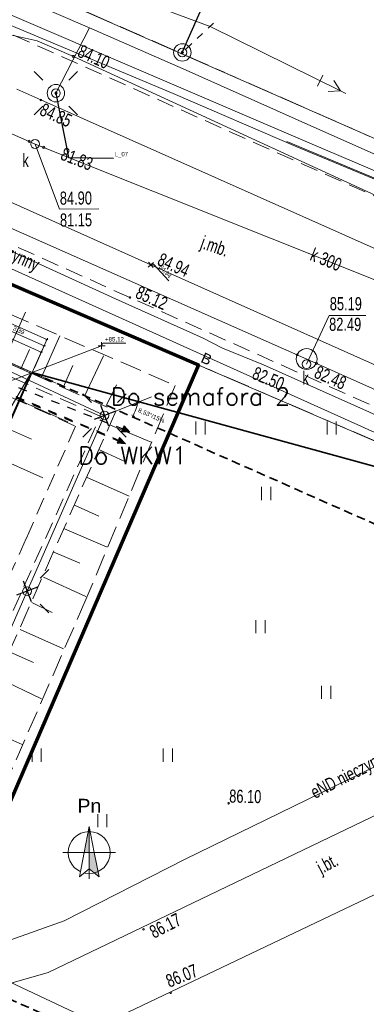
# Model space of a CAD drawing. Header units: metres. Extents: x -1013 to 1493500, y -5789517 to 1032.
# Tile 40 of 66: x 25 to 45, y -25 to 31. Entities that reach past the tile are written whole.
import ezdxf
from ezdxf.xclip import XClip

# ---------------------------------------------------------------- set-up
doc = ezdxf.new("R2010")
doc.units = ezdxf.units.M
doc.header["$MEASUREMENT"] = 0
doc.header["$XCLIPFRAME"] = 0
doc.set_wipeout_variables(frame=1)
for name, pattern in [('2_BUBZ02', [1.75, 1.25, -0.5]), ('2_KTCR02', [1.5, 1, -0.5]), ('2_KTJZ01', [2, 1.5, -0.5]), ('GUK', [2, 1.5, -0.5]), ('GUZ', [1, 0.5, -0.5]), ('Kropki i Kreski', [0.72, 0.36, -0.18, 0, -0.18]), ('Przerywana długa', [0.78, 0.5, -0.28]), ('Wipeout_Contour', [1, 0, -1])]:
    doc.linetypes.add(name, pattern=pattern)
for name, color, linetype, lineweight in [('130-Z Teren1', 7, 'Continuous', 13), ('130-Z Teren94', 9, 'Continuous', 13), ('450-K Belki21', 37, 'Continuous', 5), ('450-K Belki69', 41, 'Continuous', 13), ('703-L Płaszczyzny podejścia 2D3', 152, 'Continuous', 30), ('703-L Płaszczyzny podejścia 2D38', 171, 'Continuous', 35), ('708-L Opisy_ numeracja obiektów85', 1, 'Continuous', 25), ('709-L Rzędne terenu25', 5, 'Continuous', 13), ('709-L Rzędne terenu85', 1, 'Continuous', 25), ('711-L Wymiary opisy1', 7, 'Continuous', 13), ('711-L Wymiary opisy85', 1, 'Continuous', 25), ('714-L Wymiary opisy dla 1_1001', 7, 'Continuous', 13), ('718-L Elementy do rozbiórki85', 1, 'Continuous', 25), ('722-L Obiekty_Latarnie_ słupy_ anteny1', 7, 'Continuous', 13), ('722-L Obiekty_Latarnie_ słupy_ anteny21', 37, 'Continuous', 5), ('798-L Zakres inwestycji9', 142, 'Continuous', 70), ('810-G Ogólne2', 4, 'Continuous', 20), ('ex_02_DXF_MZ_500_4_BUBZ_D_L_17', 9, 'Continuous', 18), ('ex_02_DXF_MZ_500_4_Dzialki7', 9, 'Continuous', 18), ('ex_02_DXF_MZ_500_4_K1_BDOT_T_117', 9, 'Continuous', 18), ('ex_02_DXF_MZ_500_4_Kontury3', 9, 'Continuous', 18), ('ex_02_DXF_MZ_500_4_KTCR_D_L_17', 9, 'Continuous', 18), ('ex_02_DXF_MZ_500_4_KTCR_L_17', 9, 'Continuous', 18), ('ex_02_DXF_MZ_500_4_KTJZ_E_T_07', 9, 'Continuous', 18), ('ex_02_DXF_MZ_500_4_KTJZ_L_07', 9, 'Continuous', 18), ('ex_02_DXF_MZ_500_4_KTKR_L_07', 9, 'Continuous', 18), ('ex_02_DXF_MZ_500_4_RTPW_T_17', 9, 'Continuous', 18), ('ex_02_DXF_MZ_500_4_SUBK_L_034', 9, 'Continuous', 18), ('ex_02_DXF_MZ_500_4_SUPE_D_L_31', 9, 'Continuous', 18), ('ex_02_DXF_MZ_500_4_SUPE_D_T_27', 9, 'Continuous', 18), ('ex_02_DXF_MZ_500_4_SUPE_E_T_31', 9, 'Continuous', 18), ('ex_02_DXF_MZ_500_4_SUPG_L_252', 9, 'Continuous', 18), ('ex_02_DXF_MZ_500_4_SUPK_D_L_434', 9, 'Continuous', 18), ('ex_02_DXF_MZ_500_4_SUPK_E_T_434', 9, 'Continuous', 18), ('ex_02_DXF_MZ_500_4_SUPK_L_434', 9, 'Continuous', 18), ('ex_02_DXF_MZ_500_4_SUPT_D_L_030', 9, 'Continuous', 18), ('ex_02_DXF_MZ_500_4_SUPW_D_L_05', 9, 'Continuous', 18), ('ex_02_DXF_MZ_500_4_SUPW_L_05', 9, 'Continuous', 18), ('ex_02_DXF_MZ_500_4_SUSM_D_L_47', 9, 'Continuous', 18), ('ex_02_DXF_MZ_500_4_SUSM_D_T_07', 9, 'Continuous', 18), ('ex_02_DXF_MZ_500_4_SUSM_D_T_37', 9, 'Continuous', 18), ('ex_02_DXF_MZ_500_4_SUTG_T_052', 9, 'Continuous', 18), ('ex_02_DXF_MZ_500_4_SUTK_T_034', 9, 'Continuous', 18), ('ex_02_DXF_MZ_500_4_SUUK_D_T_234', 9, 'Continuous', 18), ('ex_02_DXF_MZ_500_4_SUUK_E_T_934', 9, 'Continuous', 18), ('ex_02_DXF_MZ_500_4_SUUK_T_234', 9, 'Continuous', 18), ('ex_02_DXF_MZ_500_4_Uzytki3', 9, 'Continuous', 18)]:
    doc.layers.add(name, color=color, linetype=linetype, lineweight=lineweight)
for name, color, linetype in [('700-L Mapa 1_100 dwg', 7, 'Continuous'), ('711-L Wymiary opisy', 7, 'Continuous'), ('714-L Wymiary opisy dla 1_100', 7, 'Continuous'), ('EL-INST_EL', 1, 'GUZ'), ('EL-INST_TEL', 6, 'GUZ'), ('EL-OPIS', 7, 'Continuous'), ('EL-SCHEM', 7, 'Continuous')]:
    doc.layers.add(name, color=color, linetype=linetype)
doc.layers.get('700-L Mapa 1_100 dwg').off()
doc.styles.add('STYL_AUTOMATYCZNY_1', font='Arial.ttf')
doc.styles.add('STYL_AUTOMATYCZNY_2', font='Arial.ttf')
doc.styles.add('STYL_AUTOMATYCZNY_3', font='Arial Narrow.ttf')
doc.styles.add('STYL_AUTOMATYCZNY_4', font='Arial.ttf', dxfattribs={"width": 0.7})
doc.linetypes.add('Linia z krzyżyków', pattern='A,0,[1,88_A.L.03 Sytuacja 1_1001.Shx,S=0.015873,R=0,X=0,Y=0],-2,0', length=2)
doc.dimstyles.new('STYL_AUTOMATYCZNY__1', dxfattribs={"dimtxt": 0.25, "dimasz": 0.095, "dimexe": 0.18, "dimexo": 0.3, "dimgap": 0, "dimtad": 1, "dimzin": 0, "dimdsep": 46, "dimtxsty": 'STYL_AUTOMATYCZNY_2', "dimblk": 'ARROWHEAD_2', "dimblk1": 'ARROWHEAD_2', "dimblk2": 'ARROWHEAD_2', "dimcen": 0.09, "dimclrd": 7, "dimclre": 7, "dimclrt": 1, "dimazin": 0, "dimtfac": 1, "dimtdec": 4, "dimtmove": 0, "dimatfit": 3, "dimfxl": 1, "dimtolj": 1, "dimtzin": 0, "dimarcsym": 0})
doc.dimstyles.new('STYL_AUTOMATYCZNY__3', dxfattribs={"dimtxt": 0.25, "dimasz": 0.183575, "dimexe": 0.18, "dimexo": 0.04, "dimgap": 0, "dimtad": 1, "dimzin": 0, "dimdsep": 46, "dimtxsty": 'STYL_AUTOMATYCZNY_2', "dimblk": 'ARROWHEAD_8', "dimblk1": 'ARROWHEAD_8', "dimblk2": 'ARROWHEAD_8', "dimcen": 0.09, "dimclrd": 7, "dimclre": 7, "dimclrt": 7, "dimazin": 0, "dimtfac": 1, "dimtdec": 4, "dimtmove": 2, "dimatfit": 3, "dimfxl": 1, "dimtolj": 1, "dimtzin": 0, "dimarcsym": 0})
doc.dimstyles.new('STYL_AUTOMATYCZNY__4', dxfattribs={"dimtxt": 0.18, "dimasz": 0.0912, "dimexe": 0.18, "dimexo": 0.0625, "dimgap": 0, "dimtad": 0, "dimtih": 1, "dimtoh": 1, "dimdec": 4, "dimzin": 0, "dimdsep": 46, "dimcen": 0.09, "dimadec": 0, "dimazin": 0, "dimtfac": 1, "dimtdec": 4, "dimtmove": 0, "dimatfit": 3, "dimldrblk": 'ARROWHEAD_7', "dimfxl": 1, "dimtolj": 1, "dimtzin": 0, "dimarcsym": 0})

# ---------------------------------------------------------------- blocks, each defined once
blk = doc.blocks.new('*D5')
at = {"layer": '711-L Wymiary opisy1', "color": 7, "linetype": 'Continuous', "lineweight": 13, "transparency": 16777216}
for p, q in [((-4.674, 24.638), (-3.921, 26.336)), ((-3.901, 26.293), (-4.018, 26.208)), ((-4.015, 26.275), (-3.959, 26.25)), ((-3.959, 26.25), (26.485, 12.759)), ((25.771, 11.146), (26.523, 12.845)), ((26.427, 12.717), (26.544, 12.802)), ((26.485, 12.759), (26.541, 12.735))]:
    blk.add_line(p, q, dxfattribs=at)
at = {"layer": '711-L Wymiary opisy85', "color": 1, "lineweight": 25, "transparency": 16777216, "insert": (10.891, 19.724), "char_height": 0.25, "attachment_point": 7, "rotation": 336.1008, "style": 'STYL_AUTOMATYCZNY_2'}
blk.add_mtext('\\A1;{\\pql;\\fArial|b0|i0|c238|p0;\\W1.000000;33,30}', dxfattribs=at)
blk = doc.blocks.new('ARROWHEAD_2')
at = {"color": 0, "linetype": 'Continuous', "lineweight": 0}
for p, q in [((0, 0), (-1, 0)), ((-0.38, -0.66), (0.38, 0.66))]:
    blk.add_line(p, q, dxfattribs=at)
blk = doc.blocks.new('*D8')
at = {"layer": '711-L Wymiary opisy1', "color": 7, "linetype": 'Continuous', "lineweight": 13, "transparency": 16777216}
for p, q in [((-4.12, 25.888), (-1.02, 24.515)), ((-2.948, 20.165), (-0.982, 24.601)), ((-0.962, 24.557), (-1.079, 24.472)), ((-1.02, 24.515), (23.226, 13.771)), ((21.298, 9.421), (23.264, 13.857)), ((23.284, 13.813), (23.168, 13.728)), ((23.226, 13.771), (26.325, 12.398))]:
    blk.add_line(p, q, dxfattribs=at)
at = {"layer": '711-L Wymiary opisy85', "color": 1, "lineweight": 25, "transparency": 16777216, "insert": (10.731, 19.362), "char_height": 0.25, "attachment_point": 7, "rotation": 336.1008, "style": 'STYL_AUTOMATYCZNY_2'}
blk.add_mtext('\\A1;{\\pql;\\fArial|b0|i0|c238|p0;\\W1.000000;26,52}', dxfattribs=at)
blk = doc.blocks.new('*D9')
at = {"layer": '711-L Wymiary opisy1', "color": 7, "linetype": 'Continuous', "lineweight": 13, "transparency": 16777216}
for p, q in [((23.284, 13.813), (23.168, 13.728)), ((23.226, 13.771), (26.325, 12.398)), ((25.771, 11.146), (26.363, 12.483)), ((26.267, 12.355), (26.383, 12.44)), ((26.325, 12.398), (26.381, 12.373))]:
    blk.add_line(p, q, dxfattribs=at)
at = {"layer": '711-L Wymiary opisy85', "color": 1, "lineweight": 25, "transparency": 16777216, "insert": (24.491, 13.265), "char_height": 0.25, "attachment_point": 7, "rotation": 336.1008, "style": 'STYL_AUTOMATYCZNY_2'}
blk.add_mtext('\\A1;{\\pql;\\fArial|b0|i0|c238|p0;\\W1.000000;3,39}', dxfattribs=at)
blk = doc.blocks.new('*D11')
at = {"layer": '711-L Wymiary opisy1', "color": 7, "linetype": 'Continuous', "lineweight": 13, "transparency": 16777216}
for p, q in [((-4.28, 25.527), (4.085, 21.82)), ((-0.015, 12.565), (4.123, 21.905)), ((4.144, 21.862), (4.027, 21.777)), ((4.085, 21.82), (17.799, 15.743)), ((13.698, 6.488), (17.837, 15.828)), ((17.858, 15.785), (17.741, 15.7)), ((17.799, 15.743), (26.165, 12.036))]:
    blk.add_line(p, q, dxfattribs=at)
at = {"layer": '711-L Wymiary opisy85', "color": 1, "lineweight": 25, "transparency": 16777216, "insert": (10.57, 19.001), "char_height": 0.25, "attachment_point": 7, "rotation": 336.1008, "style": 'STYL_AUTOMATYCZNY_2'}
blk.add_mtext('\\A1;{\\pql;\\fArial|b0|i0|c238|p0;\\W1.000000;15,00}', dxfattribs=at)
blk = doc.blocks.new('*D12')
at = {"layer": '711-L Wymiary opisy1', "color": 7, "linetype": 'Continuous', "lineweight": 13, "transparency": 16777216}
for p, q in [((17.858, 15.785), (17.741, 15.7)), ((17.799, 15.743), (26.165, 12.036)), ((25.771, 11.146), (26.203, 12.122)), ((26.107, 11.993), (26.223, 12.078)), ((26.165, 12.036), (26.221, 12.011))]:
    blk.add_line(p, q, dxfattribs=at)
at = {"layer": '711-L Wymiary opisy85', "color": 1, "lineweight": 25, "transparency": 16777216, "insert": (21.697, 14.07), "char_height": 0.25, "attachment_point": 7, "rotation": 336.1008, "style": 'STYL_AUTOMATYCZNY_2'}
blk.add_mtext('\\A1;{\\pql;\\fArial|b0|i0|c238|p0;\\W1.000000;9,15}', dxfattribs=at)
blk = doc.blocks.new('*D62')
at = {"layer": '711-L Wymiary opisy1', "color": 7, "linetype": 'Continuous', "lineweight": 13, "transparency": 16777216}
for p, q in [((31.701, 9.209), (31.582, 9.143)), ((31.701, 9.209), (31.767, 9.09)), ((31.387, 8.33), (31.337, 8.457)), ((31.387, 8.33), (31.514, 8.38))]:
    blk.add_line(p, q, dxfattribs=at)
blk.add_arc((25.649, 10.872), 6.276, 336.1008, 344.6316, dxfattribs=at)
at = {"layer": '711-L Wymiary opisy1', "color": 7, "lineweight": 13, "transparency": 16777216, "insert": (31.654, 8.581), "char_height": 0.25, "attachment_point": 7, "rotation": 336.1008, "style": 'STYL_AUTOMATYCZNY_2'}
blk.add_mtext('\\A1;{\\pql;\\fArial|b0|i0|c238|p0;\\W1.000000;8,53°/15%}', dxfattribs=at)
blk = doc.blocks.new('ARROWHEAD_8')
at = {"color": 0, "linetype": 'Continuous', "lineweight": 0}
blk.add_line((0, 0), (-1, 0), dxfattribs=at)
at = {"color": 0, "linetype": 'Continuous', "lineweight": 0, "flags": 128}
blk.add_lwpolyline([(-0.525, 0.525), (0, 0), (-0.525, -0.525)], dxfattribs=at)
blk = doc.blocks.new('*D63')
at = {"layer": '711-L Wymiary opisy1', "color": 7, "linetype": 'Continuous', "lineweight": 13, "transparency": 16777216}
for p, q in [((18.152, -22.228), (18.025, -22.277)), ((18.152, -22.228), (18.201, -22.356)), ((17.692, -23.088), (17.661, -22.955)), ((17.692, -23.088), (17.825, -23.057))]:
    blk.add_line(p, q, dxfattribs=at)
blk.add_arc((12.159, -19.572), 6.556, 327.57, 336.1008, dxfattribs=at)
at = {"layer": '711-L Wymiary opisy1', "color": 7, "lineweight": 13, "transparency": 16777216, "insert": (18.03, -22.8), "char_height": 0.25, "attachment_point": 7, "rotation": 336.1008, "style": 'STYL_AUTOMATYCZNY_2'}
blk.add_mtext('\\A1;{\\pql;\\fArial|b0|i0|c238|p0;\\W1.000000;8,53°/15%}', dxfattribs=at)
blk = doc.blocks.new('ARROWHEAD_7')
at = {"color": 0, "linetype": 'Continuous', "lineweight": 0}
for p, q in [((0, 0), (-1, 0)), ((-0.25, 0), (0.25, 0)), ((0, -0.25), (0, 0.25))]:
    blk.add_line(p, q, dxfattribs=at)
blk.add_circle((0, 0), 0.25, dxfattribs=at)
blk = doc.blocks.new('Rysunek_1_4', base_point=(-51.91, -72.413))
at = {"layer": 'ex_02_DXF_MZ_500_4_BUBZ_D_L_17', "color": 9, "linetype": '2_BUBZ02', "lineweight": 18}
for p, q in [((-9.558, 26.527), (30.427, 8.666)), ((24.282, 14.249), (33.818, 10.129)), ((33.818, 10.129), (28.715, -2.118)), ((30.427, 8.666), (17.782, -19.93)), ((28.715, -2.118), (20.448, -21.102))]:
    blk.add_line(p, q, dxfattribs=at)
at = {"layer": 'ex_02_DXF_MZ_500_4_BUBZ_D_L_17', "color": 9, "linetype": 'Continuous', "lineweight": 18}
for p, q in [((26.175, 10.6), (27.232, 12.975)), ((25.013, 11.12), (25.5, 12.196)), ((28.636, 9.51), (29.71, 11.834)), ((27.406, 10.012), (27.976, 11.277)), ((29.866, 8.956), (30.471, 10.17)), ((30.427, 8.666), (32.469, 9.486)), ((30.113, 7.868), (32.436, 6.879)), ((29.458, 6.466), (30.945, 5.778)), ((28.754, 4.877), (31.18, 3.804)), ((28.066, 3.288), (29.451, 2.65)), ((27.497, 1.938), (29.923, 0.882)), ((26.842, 0.622), (28.362, -0.032)), ((26.29, -0.83), (28.716, -1.937)), ((25.618, -2.283), (26.781, -2.854)), ((24.965, -3.821), (27.426, -4.945)), ((24.378, -5.136), (25.728, -5.723)), ((23.707, -6.606), (26.185, -7.798)), ((22.55, -9.272), (25.062, -10.413))]:
    blk.add_line(p, q, dxfattribs=at)
at = {"layer": 'ex_02_DXF_MZ_500_4_Dzialki7', "color": 9, "linetype": 'Continuous', "lineweight": 18}
for p, q in [((-42.33, 44.713), (161.19, -43.067)), ((118.532, -7.999), (16.017, 37.104))]:
    blk.add_line(p, q, dxfattribs=at)
at = {"layer": 'ex_02_DXF_MZ_500_4_K1_BDOT_T_117', "color": 9, "linetype": 'Continuous', "lineweight": 18}
for p, q in [((34.998, 7.322), (34.998, 8.072)), ((35.523, 7.322), (35.523, 8.072)), ((42.498, 7.322), (42.498, 8.072)), ((43.023, 7.322), (43.023, 8.072)), ((38.748, 3.572), (38.748, 4.322)), ((39.273, 3.572), (39.273, 4.322)), ((38.428, -4.044), (38.428, -3.294)), ((38.953, -4.044), (38.953, -3.294)), ((42.178, -7.794), (42.178, -7.044)), ((42.703, -7.794), (42.703, -7.044)), ((25.638, -11.392), (25.638, -10.642)), ((26.163, -11.392), (26.163, -10.642)), ((33.138, -11.392), (33.138, -10.642)), ((33.663, -11.392), (33.663, -10.642)), ((29.388, -15.142), (29.388, -14.392)), ((29.913, -15.142), (29.913, -14.392))]:
    blk.add_line(p, q, dxfattribs=at)
at = {"layer": 'ex_02_DXF_MZ_500_4_Kontury3', "color": 9, "linetype": 'GUK', "lineweight": 18}
for p, q in [((-42.331, 44.714), (102.61, -17.792)), ((16.02, 37.103), (62.51, 16.653))]:
    blk.add_line(p, q, dxfattribs=at)
at = {"layer": 'ex_02_DXF_MZ_500_4_KTCR_D_L_17', "color": 9, "linetype": '2_KTCR02', "lineweight": 18}
for p, q in [((5.263, 18.08), (28.122, 7.801)), ((29.535, 8.383), (20.622, 12.273)), ((23.336, -5.479), (29.535, 8.383)), ((28.122, 7.801), (25.305, 1.376)), ((25.305, 1.376), (20.635, -8.933))]:
    blk.add_line(p, q, dxfattribs=at)
at = {"layer": 'ex_02_DXF_MZ_500_4_KTCR_L_17', "color": 9, "linetype": '2_KTCR02', "lineweight": 18}
for p, q in [((31.23, 15.163), (-19.02, 37.653)), ((111.77, -8.787), (9.37, 36.973)), ((62.71, 1.113), (31.23, 15.163))]:
    blk.add_line(p, q, dxfattribs=at)
at = {"layer": 'ex_02_DXF_MZ_500_4_KTJZ_L_07', "color": 9, "linetype": '2_KTJZ01', "lineweight": 18}
blk.add_line((26.14, 26.463), (19.78, 29.313), dxfattribs=at)
at = {"layer": 'ex_02_DXF_MZ_500_4_KTKR_L_07', "color": 9, "linetype": 'Continuous', "lineweight": 18}
for p, q in [((32.42, 17.033), (-15.26, 38.363)), ((106.54, -9.377), (26.14, 26.463)), ((63.79, 3.003), (32.42, 17.033)), ((26.55, -23.457), (62.19, -6.317)), ((24.2, -29.027), (62.95, -10.507)), ((26.55, -23.457), (21.67, -24.857))]:
    blk.add_line(p, q, dxfattribs=at)
at = {"layer": 'ex_02_DXF_MZ_500_4_RTPW_T_17', "color": 9, "linetype": 'Continuous', "lineweight": 18}
for centre in [(26.14, 26.463), (32.42, 17.033), (31.23, 15.163), (36.866, -13.774), (32.007, -20.979), (33.552, -24.618)]:
    blk.add_circle(centre, 0.045, dxfattribs=at)
at = {"layer": 'ex_02_DXF_MZ_500_4_SUBK_L_034', "color": 9, "linetype": 'Continuous', "lineweight": 18}
blk.add_circle((41.33, 11.643), 0.595, dxfattribs=at)
at = {"layer": 'ex_02_DXF_MZ_500_4_SUPE_D_L_31', "color": 9, "linetype": 'Continuous', "lineweight": 18}
for p, q in [((23.166, 33.074), (28.924, 30.594)), ((28.924, 30.594), (27, 26.85)), ((28.924, 30.594), (34.281, 28.252)), ((34.281, 28.252), (41.745, 24.914)), ((41.745, 24.914), (48.156, 22.039)), ((30.403, 15.083), (18.012, 20.757)), ((35.419, 12.838), (30.403, 15.083)), ((19.907, 13.029), (29.78, 8.418)), ((36.523, 12.266), (35.419, 12.838)), ((38.87, 11.312), (36.523, 12.266)), ((48.842, 6.852), (38.87, 11.312)), ((29.78, 8.418), (25.35, -1.644)), ((25.35, -1.644), (21.059, -11.415)), ((45.99, -11.3), (34.379, -16.962)), ((34.379, -16.962), (27.463, -20.491)), ((27.463, -20.491), (24.161, -21.684))]:
    blk.add_line(p, q, dxfattribs=at)
at = {"layer": 'ex_02_DXF_MZ_500_4_SUPE_D_T_27', "color": 9, "linetype": 'Continuous', "lineweight": 18}
for p, q in [((35.824, 30.673), (28.034, 33.554)), ((35.824, 30.673), (43.266, 26.984)), ((42.251, 27.877), (41.94, 27.25)), ((42.878, 27.567), (43.266, 26.984)), ((42.567, 26.939), (43.266, 26.984)), ((43.266, 26.984), (43.574, 26.831))]:
    blk.add_line(p, q, dxfattribs=at)
at = {"layer": 'ex_02_DXF_MZ_500_4_SUPG_L_252', "color": 9, "linetype": 'Continuous', "lineweight": 18}
for p, q in [((25.93, 29.853), (20.98, 30.953)), ((28, 28.953), (25.93, 29.853)), ((47.04, 20.193), (28, 28.953))]:
    blk.add_line(p, q, dxfattribs=at)
at = {"layer": 'ex_02_DXF_MZ_500_4_SUPK_D_L_434', "color": 9, "linetype": 'Continuous', "lineweight": 18}
for p, q in [((7.643, 31.885), (25.81, 23.943)), ((25.81, 23.943), (68.023, 7.027))]:
    blk.add_line(p, q, dxfattribs=at)
at = {"layer": 'ex_02_DXF_MZ_500_4_SUPK_L_434', "color": 9, "linetype": 'Continuous', "lineweight": 18}
for p, q in [((41.33, 11.643), (7.52, 26.613)), ((92.33, -11.167), (41.33, 11.643))]:
    blk.add_line(p, q, dxfattribs=at)
at = {"layer": 'ex_02_DXF_MZ_500_4_SUPT_D_L_030', "color": 9, "linetype": 'Continuous', "lineweight": 18}
for p, q in [((41.371, 24.051), (18.861, 33.704)), ((24.352, 30.752), (33.691, 26.837)), ((33.691, 26.837), (40.773, 23.777)), ((48.646, 20.552), (40.191, 24.083)), ((40.773, 23.777), (51.736, 19.214)), ((41.371, 24.051), (55.775, 17.922))]:
    blk.add_line(p, q, dxfattribs=at)
at = {"layer": 'ex_02_DXF_MZ_500_4_SUPW_D_L_05', "color": 9, "linetype": 'Continuous', "lineweight": 18}
blk.add_line((35.565, -29.255), (15.788, -19.973), dxfattribs=at)
at = {"layer": 'ex_02_DXF_MZ_500_4_SUPW_L_05', "color": 9, "linetype": 'Continuous', "lineweight": 18}
blk.add_line((17.18, 20.073), (56.56, 2.333), dxfattribs=at)
at = {"layer": 'ex_02_DXF_MZ_500_4_SUSM_D_L_47', "color": 9, "linetype": 'Continuous', "lineweight": 18}
for p, q in [((35.693, 30.562), (36, 30.851)), ((35.078, 29.984), (35.386, 30.273)), ((34.406, 29.353), (34.771, 29.695))]:
    blk.add_line(p, q, dxfattribs=at)
blk.add_circle((34.224, 29.181), 0.25, dxfattribs=at)
at = {"layer": 'ex_02_DXF_MZ_500_4_SUSM_D_T_07', "color": 9, "linetype": 'Continuous', "lineweight": 18}
for p, q in [((26.258, 27.593), (25.763, 28.088)), ((27.743, 27.593), (28.238, 28.088)), ((26.258, 26.108), (25.763, 25.613)), ((27.743, 26.108), (28.238, 25.613)), ((29.037, 9.161), (28.542, 9.656)), ((30.522, 9.161), (31.017, 9.656)), ((29.037, 7.676), (28.542, 7.181)), ((30.522, 7.676), (31.017, 7.181)), ((26.093, -0.901), (26.588, -0.406)), ((26.093, -2.386), (26.588, -2.881))]:
    blk.add_line(p, q, dxfattribs=at)
at = {"layer": 'ex_02_DXF_MZ_500_4_SUSM_D_T_37', "color": 9, "linetype": 'Continuous', "lineweight": 18}
for centre in [(34.224, 29.181), (27, 26.85), (29.78, 8.418), (25.35, -1.644)]:
    blk.add_circle(centre, 0.25, dxfattribs=at)
at = {"layer": 'ex_02_DXF_MZ_500_4_SUTG_T_052', "color": 9, "linetype": 'Continuous', "lineweight": 18}
blk.add_circle((28, 28.953), 0.0625, dxfattribs=at)
at = {"layer": 'ex_02_DXF_MZ_500_4_SUTK_T_034', "color": 9, "linetype": 'Continuous', "lineweight": 18}
for p, q in [((25.81, 23.943), (27.197, 20.221)), ((27.197, 20.221), (29.449, 20.237)), ((41.32, 11.343), (42.62, 14.142)), ((42.62, 14.142), (44.71, 14.142))]:
    blk.add_line(p, q, dxfattribs=at)
for centre in [(25.472, 24.091), (26.295, 23.749), (40.786, 11.884), (41.887, 11.401)]:
    blk.add_circle(centre, 0.0625, dxfattribs=at)
at = {"layer": 'ex_02_DXF_MZ_500_4_SUUK_D_T_234', "color": 9, "linetype": 'Continuous', "lineweight": 18}
blk.add_circle((25.81, 23.943), 0.25, dxfattribs=at)
at = {"layer": 'ex_02_DXF_MZ_500_4_SUUK_T_234', "color": 9, "linetype": 'Continuous', "lineweight": 18}
blk.add_circle((41.32, 11.343), 0.25, dxfattribs=at)
at = {"layer": 'ex_02_DXF_MZ_500_4_Uzytki3', "color": 9, "linetype": 'GUZ', "lineweight": 18}
for p, q in [((-42.331, 44.714), (102.61, -17.792)), ((16.017, 37.104), (62.515, 16.649))]:
    blk.add_line(p, q, dxfattribs=at)
at = {"layer": 'ex_02_DXF_MZ_500_4_KTJZ_E_T_07', "color": 9, "linetype": 'Continuous', "lineweight": 18, "char_height": 0.75, "attachment_point": 4, "style": 'STYL_AUTOMATYCZNY_4'}
for s, insert, rotation in [('\\A1;{\\pql;\\fArial|b0|i0|c238|p0;\\W0.700000;j.mb.}', (35.295, 18.253), 340.9003), ('\\A1;{\\pql;\\fArial|b0|i0|c238|p0;\\W0.700000;j.bt.}', (42.042, -17.603), 27.8973)]:
    blk.add_mtext(s, dxfattribs=dict(at, insert=insert, rotation=rotation))
at = {"layer": 'ex_02_DXF_MZ_500_4_RTPW_T_17', "color": 9, "linetype": 'Continuous', "lineweight": 18, "char_height": 0.75, "style": 'STYL_AUTOMATYCZNY_4'}
for s, insert, attachment_point, rotation in [('\\A1;{\\pql;\\fArial|b0|i0|c238|p0;\\W0.700000;84.85}', (26.319, 26.315), 1, 335.889), ('\\A1;{\\pql;\\fArial|b0|i0|c238|p0;\\W0.700000;84.94}', (32.734, 17.051), 7, 335.6688), ('\\A1;{\\pql;\\fArial|b0|i0|c238|p0;\\W0.700000;85.12}', (31.481, 15.163), 7, 335.9313), ('\\A1;{\\pql;\\fArial|b0|i0|c238|p0;\\W0.700000;86.10}', (36.897, -13.744), 7, 358.953), ('\\A1;{\\pql;\\fArial|b0|i0|c238|p0;\\W0.700000;86.17}', (32.262, -20.858), 1, 27.081), ('\\A1;{\\pql;\\fArial|b0|i0|c238|p0;\\W0.700000;86.07}', (33.486, -24.338), 7, 21.9633)]:
    blk.add_mtext(s, dxfattribs=dict(at, insert=insert, attachment_point=attachment_point, rotation=rotation))
at = {"layer": 'ex_02_DXF_MZ_500_4_SUPE_E_T_31', "color": 9, "linetype": 'Continuous', "lineweight": 18, "char_height": 0.75, "attachment_point": 4, "style": 'STYL_AUTOMATYCZNY_4'}
for insert, rotation in [((21.444, 18.9), 335.9627), ((41.686, -13.296), 26.9733)]:
    blk.add_mtext('\\A1;{\\pql;\\fArial|b0|i0|c238|p0;\\W0.700000;eND nieczynny}', dxfattribs=dict(at, insert=insert, rotation=rotation))
at = {"layer": 'ex_02_DXF_MZ_500_4_SUPK_E_T_434', "color": 9, "linetype": 'Continuous', "lineweight": 18, "insert": (41.464, 17.309), "char_height": 0.75, "attachment_point": 7, "rotation": 338.022, "style": 'STYL_AUTOMATYCZNY_4'}
blk.add_mtext('\\A1;{\\pql;\\fArial|b0|i0|c238|p0;\\W0.700000;k 300}', dxfattribs=at)
at = {"layer": 'ex_02_DXF_MZ_500_4_SUTG_T_052', "color": 9, "linetype": 'Continuous', "lineweight": 18, "insert": (28.173, 28.961), "char_height": 0.75, "attachment_point": 7, "rotation": 335.6375, "style": 'STYL_AUTOMATYCZNY_4'}
blk.add_mtext('\\A1;{\\pql;\\fArial|b0|i0|c238|p0;\\W0.700000;84.10}', dxfattribs=at)
at = {"layer": 'ex_02_DXF_MZ_500_4_SUTK_T_034', "color": 9, "linetype": 'Continuous', "lineweight": 18, "char_height": 0.75, "style": 'STYL_AUTOMATYCZNY_4'}
for s, insert, attachment_point, rotation in [('\\A1;{\\pql;\\fArial|b0|i0|c238|p0;\\W0.700000;81.83}', (27.344, 23.421), 4, 338.5523), ('\\A1;{\\pql;\\fArial|b0|i0|c238|p0;\\W0.700000;84.90}', (27.22, 21.221), 1, 0.4031), ('\\A1;{\\pql;\\fArial|b0|i0|c238|p0;\\W0.700000;81.15}', (27.228, 19.971), 1, 0.4031), ('\\A1;{\\pql;\\fArial|b0|i0|c238|p0;\\W0.700000;82.50}', (38.444, 11.236), 1, 337.1263), ('\\A1;{\\pql;\\fArial|b0|i0|c238|p0;\\W0.700000;82.48}', (41.999, 11.295), 1, 336.2848)]:
    blk.add_mtext(s, dxfattribs=dict(at, insert=insert, attachment_point=attachment_point, rotation=rotation))
for s, insert, attachment_point in [('\\A1;{\\pql;\\fArial|b0|i0|c238|p0;\\W0.700000;85.19}', (42.65, 14.422), 7), ('\\A1;{\\pql;\\fArial|b0|i0|c238|p0;\\W0.700000;82.49}', (42.613, 14.006), 1)]:
    blk.add_mtext(s, dxfattribs=dict(at, insert=insert, attachment_point=attachment_point))
at = {"layer": 'ex_02_DXF_MZ_500_4_SUUK_E_T_934', "color": 9, "linetype": 'Continuous', "lineweight": 18, "char_height": 0.75, "attachment_point": 1, "style": 'STYL_AUTOMATYCZNY_4'}
for s, insert in [('\\A1;{\\pql;\\fArial|b0|i0|c238|p0;\\W0.700000;k }', (25.082, 23.385)), ('\\A1;{\\pql;\\fArial|b0|i0|c238|p0;\\W0.700000;k}', (41.088, 10.928))]:
    blk.add_mtext(s, dxfattribs=dict(at, insert=insert))

msp = doc.modelspace()

# ---------------------------------------------------------------- hatches: boundary and pattern name
at = {"layer": '714-L Wymiary opisy dla 1_1001', "linetype": 'Continuous', "lineweight": 13}
msp.add_hatch(color=7, dxfattribs=at).paths.add_polyline_path([(28.9006, -16.5915), (28.9006, -15.0915), (28.6091, -16.5915)])
at = {"layer": 'EL-SCHEM'}
h = msp.add_hatch(color=256, dxfattribs=at)
h.dxf.hatch_style = 1
h.paths.add_polyline_path([(31.2287, 7.4541), (30.8914, 7.812), (30.7495, 7.477)])
h = msp.add_hatch(color=256, dxfattribs=at)
h.dxf.hatch_style = 1
h.paths.add_polyline_path([(30.9767, 6.7975), (30.6394, 7.1554), (30.4974, 6.8204)])

# ---------------------------------------------------------------- linework, layer by layer
at = {"layer": '130-Z Teren1', "color": 7, "linetype": 'Continuous', "lineweight": 13, "flags": 128}
for points in [[(-3.0696, 19.8905), (-4.765, 24.2841), (25.5699, 10.8413), (21.1766, 9.1465)], [(10.4326, -15.0997), (12.128, -19.4933), (25.5699, 10.8413), (21.1766, 9.1465)]]:
    msp.add_lwpolyline(points, close=True, dxfattribs=at)
at = {"layer": '130-Z Teren1', "color": 7, "linetype": 'Continuous', "lineweight": 13}
for points in [[(24.047, 11.5825), (25.2624, 14.3253)], [(25.6493, 10.8724), (29.6075, 12.3998)], [(25.6493, 10.8724), (26.257, 12.2438)], [(25.6493, 10.8724), (27.0207, 10.2648)], [(24.9393, 9.2701), (27.6821, 8.0547)], [(24.2293, 7.6677), (25.6006, 7.06)], [(23.5192, 6.0654), (26.262, 4.85)]]:
    msp.add_lwpolyline(points, dxfattribs=at)
at = {"layer": '130-Z Teren94', "color": 9, "linetype": 'Continuous', "lineweight": 13}
msp.add_line((10.4326, -15.0997), (25.5699, 10.8413), dxfattribs=at)
at = {"layer": '450-K Belki21', "color": 37, "linetype": 'Continuous', "lineweight": 5}
for p, q in [((25.6491, 10.8719), (-4.7955, 24.3632)), ((25.5699, 10.8413), (-4.765, 24.2841)), ((12.128, -19.4932), (25.5699, 10.8413)), ((12.1585, -19.5724), (25.6491, 10.8719))]:
    msp.add_line(p, q, dxfattribs=at)
at = {"layer": '450-K Belki69', "color": 41, "linetype": 'Kropki i Kreski', "lineweight": 13}
for p, q in [((25.6491, 10.8719), (-4.7955, 24.3632)), ((12.1585, -19.5724), (25.6491, 10.8719))]:
    msp.add_line(p, q, dxfattribs=at)
at = {"layer": '703-L Płaszczyzny podejścia 2D38', "color": 171, "linetype": 'Przerywana długa', "lineweight": 35}
msp.add_line((12.1585, -19.5724), (367.8056, -177.1675), dxfattribs=at)
at = {"layer": '709-L Rzędne terenu25', "color": 5, "linetype": 'Continuous', "lineweight": 13}
for p, q in [((32.2721, 16.8986), (32.5684, 17.1672)), ((32.2859, 17.1811), (32.5546, 16.8847)), ((32.4203, 17.0329), (32.5818, 17.0781)), ((32.5818, 17.0781), (33.4605, 16.109)), ((29.4075, 12.3998), (29.8075, 12.3998)), ((29.6075, 12.1998), (29.6075, 12.5998)), ((29.6075, 12.3998), (29.6825, 12.5498)), ((29.6825, 12.5498), (30.9907, 12.5498))]:
    msp.add_line(p, q, dxfattribs=at)
at = {"layer": '714-L Wymiary opisy dla 1_1001', "color": 7, "linetype": 'Continuous', "lineweight": 13, "flags": 128}
msp.add_lwpolyline([(28.9006, -16.5915), (28.9006, -15.0915), (28.6091, -16.5915)], close=True, dxfattribs=at)
msp.add_lwpolyline([(30.1006, -16.5915, 1), (27.7006, -16.5915, 1)], format="xyb", close=True, dxfattribs=at)
at = {"layer": '718-L Elementy do rozbiórki85', "color": 1, "linetype": 'Continuous', "lineweight": 25}
for p, q in [((30.3736, 8.6473), (29.1862, 8.1891)), ((29.5508, 9.0119), (30.009, 7.8245)), ((25.1212, -1.0502), (25.5794, -2.2376)), ((25.944, -1.4148), (24.7565, -1.873))]:
    msp.add_line(p, q, dxfattribs=at)
at = {"layer": '722-L Obiekty_Latarnie_ słupy_ anteny1', "color": 7, "linetype": 'Continuous', "lineweight": 13, "flags": 128}
for points in [[(34.2243, 29.1106), (34.295, 29.1814), (34.2243, 29.2521), (34.1536, 29.1814)], [(27.0001, 26.7796), (27.0708, 26.8503), (27.0001, 26.921), (26.9294, 26.8503)]]:
    msp.add_lwpolyline(points, close=True, dxfattribs=at)
at = {"layer": '722-L Obiekty_Latarnie_ słupy_ anteny21', "color": 37, "linetype": 'Continuous', "lineweight": 5, "flags": 128}
for points in [[(34.7243, 29.1814, 1), (33.7243, 29.1814, 1)], [(27.5001, 26.8503, 1), (26.5001, 26.8503, 1)]]:
    msp.add_lwpolyline(points, format="xyb", close=True, dxfattribs=at)
at = {"layer": '810-G Ogólne2', "color": 4, "linetype": 'Continuous', "lineweight": 20}
msp.add_lwpolyline([(-18.2863, -6.0816), (-4.7955, 24.3632), (25.6493, 10.8724), (12.1585, -19.5724)], close=True, dxfattribs=at)
at = {"layer": 'EL-INST_EL'}
for p, q in [((23.0023, 10.7508), (30.8205, 7.6445)), ((22.8696, 10.2885), (30.5766, 7.0073))]:
    msp.add_line(p, q, dxfattribs=at)
at = {"layer": 'EL-INST_TEL'}
msp.add_line((22.8905, 10.211), (30.5593, 6.9665), dxfattribs=at)
at = {"layer": 'EL-SCHEM'}
for p, q in [((30.8914, 7.812), (30.7495, 7.477)), ((31.2287, 7.4541), (30.7495, 7.477)), ((31.2287, 7.4541), (30.8914, 7.812)), ((30.6394, 7.1554), (30.4974, 6.8204)), ((30.9767, 6.7975), (30.4974, 6.8204)), ((30.9767, 6.7975), (30.6394, 7.1554))]:
    msp.add_line(p, q, dxfattribs=at)

# ---------------------------------------------------------------- texts
at = {"layer": '708-L Opisy_ numeracja obiektów85', "color": 1, "linetype": 'Continuous', "lineweight": 25, "insert": (30.3619, 23.1665), "char_height": 0.25, "attachment_point": 7, "style": 'STYL_AUTOMATYCZNY_3'}
msp.add_mtext('\\A1;{\\pql;\\fArial Narrow|b0|i0|c238|p0;\\W1.000000;L_07}', dxfattribs=at)
at = {"layer": '709-L Rzędne terenu85', "color": 1, "lineweight": 25, "insert": (32.7028, 17.0191), "char_height": 0.25, "attachment_point": 7, "rotation": 312.20162, "style": 'STYL_AUTOMATYCZNY_2'}
msp.add_mtext('\\A1;{\\pql;\\fArial|b0|i0|c238|p0;\\W1.000000;+84,94}', dxfattribs=at)
at = {"layer": '709-L Rzędne terenu85', "color": 1, "lineweight": 25, "insert": (29.8075, 12.5998), "char_height": 0.25, "attachment_point": 7, "style": 'STYL_AUTOMATYCZNY_2'}
msp.add_mtext('\\A1;{\\pql;\\fArial|b0|i0|c238|p0;\\W1.000000;+85,12}', dxfattribs=at)
at = {"layer": '714-L Wymiary opisy dla 1_1001', "color": 7, "lineweight": 13, "insert": (28.2297, -14.3172), "char_height": 0.8, "attachment_point": 7, "style": 'STYL_AUTOMATYCZNY_1'}
msp.add_mtext('\\A1;{\\pql;\\fArial|b0|i0|c238|p0;\\W1.000000;Pn}', dxfattribs=at)
at = {"layer": '798-L Zakres inwestycji9', "color": 142, "linetype": 'Continuous', "lineweight": 70, "insert": (35.2296, 11.4901), "char_height": 0.6, "attachment_point": 7, "rotation": 336.10081, "style": 'STYL_AUTOMATYCZNY_1'}
msp.add_mtext('\\A1;{\\pql;\\fArial|b0|i0|c238|p0;\\W1.000000;B}', dxfattribs=at)
at = {"layer": 'EL-OPIS', "char_height": 1, "attachment_point": 1}
for s, insert in [('{\\Fsimplex|c238;Do semafora 2}', (30.137, 10.0016)), ('{\\Fsimplex|c238;Do WKW1}', (28.2768, 6.6269))]:
    msp.add_mtext(s, dxfattribs=dict(at, insert=insert))

# ---------------------------------------------------------------- dimensions: what is measured, and where the dimension line sits
at = {"layer": '711-L Wymiary opisy', "color": 7, "linetype": 'Continuous', "lineweight": 13}
for base, p1, p2, picture, middle in [((26.4855, 12.7594), (-4.7955, 24.3632), (25.6491, 10.8719), '*D5', (11.3246, 19.6689)), ((17.7994, 15.7427), (-0.137, 12.2908), (13.5769, 6.2139), '*D11', (11.004, 18.9453)), ((23.2258, 13.771), (-3.0696, 19.8905), (21.1766, 9.1465), '*D8', (11.1643, 19.3071)), ((26.1648, 12.0358), (13.5769, 6.2139), (25.6491, 10.8719), '*D12', (22.0438, 14.0533)), ((26.3252, 12.3976), (21.1766, 9.1465), (25.6491, 10.8719), '*D9', (24.8372, 13.2483))]:
    dim = msp.add_linear_dim(base=base, p1=p1, p2=p2, angle=336.10081, dimstyle='STYL_AUTOMATYCZNY__1', dxfattribs=at)
    dim.commit()
    dim.dimension.update_dxf_attribs({"geometry": picture, "text_midpoint": middle, "dimtype": 160, "text_rotation": 336.10081})
dim = msp.add_angular_dim_3p(base=(17.9382, -22.6668), center=(12.1585, -19.5724), p1=(367.8056, -177.1675), p2=(63.368, -52.1085), text='8,53°/15%', dimstyle='STYL_AUTOMATYCZNY__3', dxfattribs=at)
dim.commit()
dim.dimension.update_dxf_attribs({"geometry": '*D63', "text_midpoint": (18.8064, -23.007), "dimtype": 165, "text_rotation": 336.10081})

# ---------------------------------------------------------------- leaders
at = {"layer": '708-L Opisy_ numeracja obiektów85', "color": 1, "linetype": 'Continuous', "lineweight": 25, "annotation_type": 0, "has_hookline": 1, "hookline_direction": 0}
for points, text_width in [([(34.2243, 29.1814), (36.2347, 33.7451), (41.8487, 33.7084)], 0.7636), ([(27.0001, 26.8503), (27.7282, 23.1665), (30.2899, 23.1297)], 0.6032)]:
    msp.add_leader(points, dimstyle='STYL_AUTOMATYCZNY__4', dxfattribs=dict(at, text_width=text_width))

# ---------------------------------------------------------------- next in the draw order: wipeouts: each hides what was drawn before it
at = {"color": 254, "linetype": 'Wipeout_Contour', "lineweight": 0, "ltscale": 100.198124}
msp.add_wipeout([(28.9006, -16.5915), (29.1922, -16.5915), (28.9006, -15.0915)], dxfattribs=at).dxf.layer = '714-L Wymiary opisy dla 1_100'

# ---------------------------------------------------------------- next in the draw order: linework, layer by layer
at = {"layer": '714-L Wymiary opisy dla 1_1001', "color": 7, "linetype": 'Continuous', "lineweight": 13}
msp.add_line((29.1922, -16.5915), (30.4006, -16.5915), dxfattribs=at)
at = {"layer": '714-L Wymiary opisy dla 1_1001', "color": 7, "linetype": 'Continuous', "lineweight": 13, "flags": 128}
msp.add_lwpolyline([(28.9006, -16.5915), (28.9006, -15.0915), (29.1922, -16.5915)], close=True, dxfattribs=at)

# ---------------------------------------------------------------- next in the draw order: wipeouts: each hides what was drawn before it
at = {"color": 254, "linetype": 'Wipeout_Contour', "lineweight": 0, "ltscale": 133.192389}
msp.add_wipeout([(28.9006, -16.5915), (28.6091, -16.5915), (28.3387, -17.9823), (28.9006, -17.5187)], dxfattribs=at).dxf.layer = '714-L Wymiary opisy dla 1_100'

# ---------------------------------------------------------------- next in the draw order: hatches: boundary and pattern name
at = {"layer": '714-L Wymiary opisy dla 1_1001', "linetype": 'Continuous', "lineweight": 13}
msp.add_hatch(color=7, dxfattribs=at).paths.add_polyline_path([(28.9006, -16.5915), (28.9006, -17.5187), (29.4626, -17.9823), (29.1922, -16.5915)])

# ---------------------------------------------------------------- next in the draw order: linework, layer by layer
at = {"layer": '703-L Płaszczyzny podejścia 2D3', "color": 152, "linetype": 'Continuous', "lineweight": 30}
msp.add_circle((8.2273, 10.355), 1021.6593, dxfattribs=at)
at = {"layer": '703-L Płaszczyzny podejścia 2D38', "color": 171, "linetype": 'Przerywana długa', "lineweight": 35}
msp.add_line((25.6493, 10.8724), (381.2963, -146.7226), dxfattribs=at)
at = {"layer": '703-L Płaszczyzny podejścia 2D38', "color": 171, "linetype": 'Continuous', "lineweight": 35}
msp.add_line((25.6493, 10.8724), (404.9356, -93.3756), dxfattribs=at)
at = {"layer": '714-L Wymiary opisy dla 1_1001', "color": 7, "linetype": 'Continuous', "lineweight": 13}
for p, q in [((28.6091, -16.5915), (27.4006, -16.5915)), ((28.9006, -16.9661), (28.9006, -18.0915))]:
    msp.add_line(p, q, dxfattribs=at)
at = {"layer": '714-L Wymiary opisy dla 1_1001', "color": 7, "linetype": 'Continuous', "lineweight": 13, "flags": 128}
for points in [[(28.9006, -16.5915), (28.9006, -17.5187), (28.3387, -17.9823), (28.6091, -16.5915)], [(28.9006, -16.5915), (28.9006, -17.5187), (29.4626, -17.9823), (29.1922, -16.5915)]]:
    msp.add_lwpolyline(points, close=True, dxfattribs=at)
at = {"layer": '798-L Zakres inwestycji9', "color": 142, "linetype": 'Linia z krzyżyków', "lineweight": 70}
msp.add_lwpolyline([(-11.8075, 31.551), (35.1463, 11.302), (17.379, -29.8973), (8.5903, -26.1071), (-4.6197, -20.1771), (-29.4088, -9.2634)], close=True, dxfattribs=at)

# ---------------------------------------------------------------- next in the draw order: block references
at = {"layer": '700-L Mapa 1_100 dwg', "color": 52, "linetype": 'Continuous', "lineweight": 25}
ref = msp.add_blockref('Rysunek_1_4', (-51.9097, -72.4133), dxfattribs=at)
XClip(ref).set_block_clipping_path([(-454.4097296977, -337.82710067), (350.5902703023, 193.0005136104)])

# ---------------------------------------------------------------- next in the draw order: dimensions: what is measured, and where the dimension line sits
at = {"layer": '711-L Wymiary opisy', "color": 7, "linetype": 'Continuous', "lineweight": 13}
dim = msp.add_angular_dim_3p(base=(31.5604, 8.7637), center=(25.6493, 10.8724), p1=(84.1511, -5.2069), p2=(381.2963, -146.7226), text='8,53°/15%', dimstyle='STYL_AUTOMATYCZNY__3', dxfattribs=at)
dim.commit()
dim.dimension.update_dxf_attribs({"geometry": '*D62', "text_midpoint": (32.4306, 8.3736), "dimtype": 165, "text_rotation": 336.10081})

doc.saveas('drawing.dxf')
